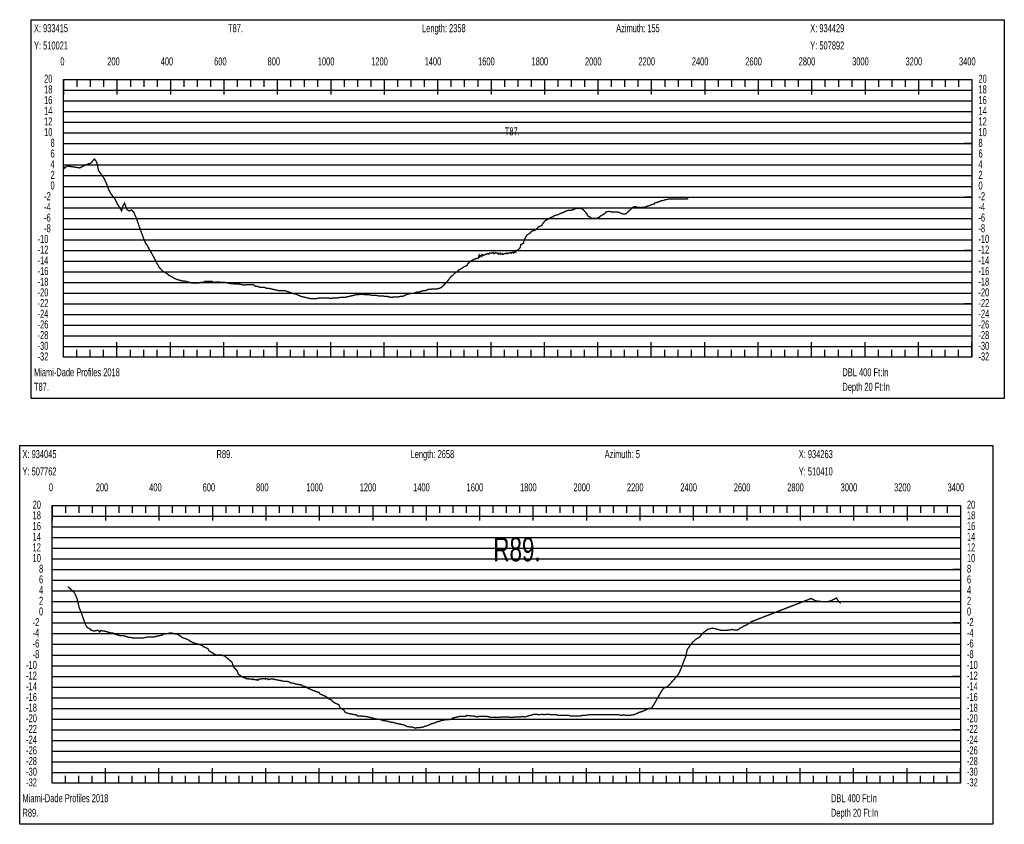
# Model space of a CAD drawing. Header units: inches. Extents: x 471865 to 538526, y 1054316 to 1102451.
# Tile 100 of 131: x 520886 to 524571, y 1070551 to 1073564. Entities that reach past the tile are written whole.
import ezdxf

# ---------------------------------------------------------------- set-up
doc = ezdxf.new("R2010")
doc.units = ezdxf.units.IN
doc.header["$MEASUREMENT"] = 0
for name, color, linetype in [('LABELS', 7, 'Continuous'), ('X_Gr1', 7, 'Continuous'), ('XSECTION', 7, 'Continuous')]:
    doc.layers.add(name, color=color, linetype=linetype)
doc.styles.get("Standard").update_dxf_attribs({"font": 'arial.ttf'})

msp = doc.modelspace()

# ---------------------------------------------------------------- linework, layer by layer
at = {"layer": 'X_Gr1', "color": 6, "linetype": 'Continuous', "lineweight": 18, "true_color": 0xff00ff, "transparency": 33554687, "const_width": 5}
for points in [[(521049.7, 1073015.5), (521049.7, 1073015.5), (521051.8, 1073006.4), (521062.8, 1073015.7), (521111, 1073008.6), (521111.1, 1073009.1), (521143.2, 1073024.5), (521151, 1073025.3), (521165.4, 1073042.1), (521174.1, 1073029.3), (521180.4, 1072999.2), (521194.1, 1072979.7), (521202, 1072968.1), (521209.6, 1072951.8), (521217.2, 1072930.5), (521226.5, 1072911.7), (521241.1, 1072893.7), (521250.1, 1072875.3), (521259.5, 1072860.4), (521266.6, 1072847.8), (521271.7, 1072865), (521277.7, 1072876.9), (521286.9, 1072852.7), (521295, 1072847.5), (521303.9, 1072851), (521313.4, 1072841.2), (521315.6, 1072835.5), (521322.5, 1072819.5), (521329.5, 1072799.5), (521336.2, 1072779.5), (521343.8, 1072759.5), (521350.8, 1072739.5), (521357.6, 1072725.5), (521364.6, 1072715.5), (521371.7, 1072701.5), (521378.8, 1072689.5), (521385.7, 1072677.5), (521392.9, 1072663.5), (521400.2, 1072649.5), (521406.9, 1072637.5), (521414, 1072629.5), (521421.2, 1072621.5), (521428.3, 1072617.5), (521435.7, 1072613.5), (521442.8, 1072607.5), (521450.1, 1072603.5), (521457.1, 1072599.5), (521464.3, 1072595.5), (521471.7, 1072591.5), (521478.8, 1072589.5), (521485.8, 1072587.5), (521493.1, 1072585.5), (521500.5, 1072585.5), (521507.8, 1072583.5), (521515.1, 1072581.5), (521522.9, 1072579.5), (521530.2, 1072577.5), (521538.1, 1072577.5), (521546.3, 1072577.5), (521554.3, 1072577.5), (521562.4, 1072579.5), (521570.4, 1072579.5), (521578.9, 1072583.5), (521588.1, 1072583.5), (521596.4, 1072583.5), (521604.9, 1072583.5), (521613.3, 1072579.5), (521621.7, 1072581.5), (521630.4, 1072581.5), (521639, 1072579.5), (521647.7, 1072579.5), (521656.3, 1072579.5), (521665, 1072577.5), (521673.8, 1072575.5), (521686.5, 1072575.5), (521691, 1072573.5), (521699.6, 1072573.5), (521708.2, 1072573.5), (521716.9, 1072571.5), (521725.3, 1072569.5), (521733.8, 1072571.5), (521742.3, 1072571.5), (521750.6, 1072571.5), (521759.3, 1072571.5), (521767.8, 1072565.5), (521776.3, 1072565.5), (521784.6, 1072561.5), (521792.9, 1072561.5), (521801.5, 1072561.5), (521810, 1072557.5), (521818.7, 1072557.5), (521827.1, 1072555.5), (521835.6, 1072553.5), (521844.2, 1072551.5), (521852.7, 1072549.5), (521861.1, 1072549.5), (521869.6, 1072549.5), (521878.2, 1072549.5), (521886.9, 1072545.5), (521895.3, 1072543.5), (521903.9, 1072539.5), (521912.4, 1072537.5), (521920.9, 1072535.5), (521929.5, 1072531.5), (521937.8, 1072527.5), (521946.3, 1072525.5), (521954.8, 1072523.5), (521963.4, 1072521.5), (521972, 1072519.5), (521980.4, 1072519.5), (521989.1, 1072519.5), (521997.6, 1072519.5), (522006.2, 1072521.5), (522015.1, 1072521.5), (522023.6, 1072521.5), (522032.2, 1072521.5), (522041, 1072521.5), (522049.7, 1072519.5), (522058.4, 1072521.5), (522067, 1072521.5), (522075.7, 1072521.5), (522084.2, 1072523.5), (522092.9, 1072523.5), (522101.7, 1072523.5), (522110, 1072525.5), (522118.5, 1072527.5), (522127, 1072529.5), (522135.4, 1072531.5), (522144, 1072533.5), (522152.5, 1072533.5), (522160.8, 1072535.5), (522169, 1072535.5), (522177.5, 1072533.5), (522186.4, 1072533.5), (522194.6, 1072533.5), (522202.8, 1072531.5), (522211.2, 1072531.5), (522219.6, 1072531.5), (522227.8, 1072529.5), (522235.9, 1072529.5), (522244.2, 1072529.5), (522252.5, 1072527.5), (522260.3, 1072527.5), (522268.4, 1072525.5), (522276.6, 1072523.5), (522285, 1072525.5), (522293.6, 1072525.5), (522301.9, 1072525.5), (522310.9, 1072527.5), (522319.4, 1072527.5), (522327.8, 1072531.5), (522336.5, 1072535.5), (522345.1, 1072537.5), (522353.9, 1072539.5), (522362.5, 1072539.5), (522371, 1072543.5), (522379.6, 1072543.5), (522392.5, 1072547.5), (522396.9, 1072549.5), (522405.4, 1072549.5), (522413.9, 1072553.5), (522422.4, 1072553.5), (522430.8, 1072555.5), (522439.5, 1072555.5), (522447.7, 1072555.5), (522456.1, 1072557.5), (522464.5, 1072561.5), (522472.6, 1072569.5), (522480.8, 1072577.5), (522489, 1072587.5), (522497.1, 1072597.5), (522505.1, 1072605.5), (522513.3, 1072613.5), (522521.9, 1072619.5), (522530.3, 1072627.5), (522538.8, 1072631.5), (522547.1, 1072637.5), (522559.8, 1072643.5), (522564.3, 1072651.5), (522572.8, 1072659.5), (522581.2, 1072663.5), (522589.8, 1072667.5), (522602.7, 1072671.5), (522605.3, 1072681.5), (522607.1, 1072675.5), (522613.3, 1072681.5), (522615.5, 1072677.5), (522617.2, 1072683.5), (522624, 1072681.5), (522629.1, 1072685.5), (522632.7, 1072685.5), (522637.1, 1072687.5), (522641.1, 1072685.5), (522645.1, 1072689.5), (522649.8, 1072689.5), (522653, 1072689.5), (522658.1, 1072691.5), (522660.9, 1072687.5), (522666.7, 1072691.5), (522668.7, 1072689.5), (522675.3, 1072689.5), (522676.6, 1072685.5), (522683.7, 1072689.5), (522684.6, 1072685.5), (522692.2, 1072687.5), (522692.6, 1072685.5), (522696.6, 1072685.5), (522700.5, 1072687.5), (522708.8, 1072689.5), (522708.9, 1072687.5), (522716.9, 1072689.5), (522717.3, 1072689.5), (522724.8, 1072691.5), (522725.7, 1072689.5), (522732.7, 1072693.5), (522734.1, 1072689.5), (522740.8, 1072695.5), (522742.3, 1072693.5), (522748.8, 1072701.5), (522750.7, 1072701.5), (522756.9, 1072707.5), (522759.1, 1072711.5), (522761, 1072721.5), (522771.7, 1072727.5), (522772.8, 1072735.5), (522776.1, 1072743.5), (522784.5, 1072757.5), (522797.2, 1072765.5), (522801.5, 1072771.5), (522809.7, 1072773.5), (522818.3, 1072777.5), (522826.9, 1072787.5), (522839.9, 1072793.5), (522844.3, 1072801.5), (522852.9, 1072811.5), (522865.9, 1072817.5), (522870, 1072821.5), (522881.8, 1072825.5), (522885.6, 1072829.5), (522893.1, 1072831.5), (522900.4, 1072833.5), (522908.6, 1072837.5), (522919.3, 1072841.5), (522923.4, 1072843.5), (522931.2, 1072847.5), (522938.7, 1072849.5), (522945.5, 1072849.5), (522955.6, 1072851.5), (522959, 1072853.5), (522965.5, 1072855.5), (522972.3, 1072857.5), (522979, 1072857.5), (522989.6, 1072855.5), (522993.2, 1072853.5), (522999, 1072847.5), (523007.8, 1072837.5), (523011.3, 1072829.5), (523021.9, 1072823.5), (523025, 1072819.5), (523030.6, 1072819.5), (523037.5, 1072819.5), (523044.3, 1072819.5), (523054.6, 1072823.5), (523058.1, 1072827.5), (523065.1, 1072831.5), (523075.8, 1072837.5), (523079.2, 1072843.5), (523089.5, 1072845.5), (523093, 1072845.5), (523099.9, 1072843.5), (523110.2, 1072843.5), (523113.6, 1072843.5), (523123.7, 1072843.5), (523130.5, 1072841.5), (523133.9, 1072839.5), (523143.9, 1072835.5), (523147.2, 1072835.5), (523156.8, 1072837.5), (523160, 1072841.5), (523166, 1072847.5), (523175, 1072855.5), (523177.9, 1072859.5), (523186.5, 1072863.5), (523189.5, 1072863.5), (523195.3, 1072861.5), (523203.9, 1072861.5), (523206.7, 1072859.5), (523215.2, 1072861.5), (523218.1, 1072861.5), (523223.8, 1072861.5), (523232.3, 1072863.5), (523235.1, 1072865.5), (523243.5, 1072867.5), (523246.2, 1072869.5), (523251.8, 1072871.5), (523260.2, 1072873.5), (523262.9, 1072877.5), (523271, 1072879.5), (523276.5, 1072881.5), (523281.9, 1072883.5), (523287, 1072885.5), (523289.6, 1072885.5), (523297, 1072887.5), (523302, 1072889.5), (523304.4, 1072889.5), (523312, 1072891.5), (523314.4, 1072891.5), (523321.3, 1072891.5), (523323.5, 1072891.5), (523327.8, 1072891.5), (523333.9, 1072891.5), (523335.7, 1072891.5), (523341.3, 1072891.5), (523345, 1072891.5), (523346.9, 1072891.5), (523352.4, 1072891.5), (523354.2, 1072891.5), (523357.6, 1072891.5), (523362.7, 1072891.5), (523364.4, 1072891.5), (523369.3, 1072891.5), (523372.4, 1072891.5), (523374, 1072891.5), (523378.6, 1072891.5), (523380.2, 1072891.5), (523384.9, 1072893.5), (523387.8, 1072891.5)], [(521065.5, 1071441.1), (521065.5, 1071441.1), (521087.6, 1071421), (521087.7, 1071422.1), (521099.5, 1071397.7), (521107.2, 1071365.4), (521109.9, 1071357.6), (521116.3, 1071343.2), (521124.3, 1071319), (521132.2, 1071297.5), (521138.2, 1071287.8), (521146, 1071284.1), (521151.3, 1071278.8), (521157.6, 1071276.5), (521162.6, 1071274), (521170.1, 1071275.6), (521176.4, 1071277), (521180.9, 1071276.2), (521183.8, 1071270.8), (521190.4, 1071276.7), (521196.2, 1071274.7), (521202.2, 1071274.7), (521208.5, 1071272.7), (521215, 1071270.7), (521221.7, 1071268.7), (521228.6, 1071266.7), (521235.4, 1071266.7), (521242.3, 1071262.7), (521249, 1071260.7), (521255.8, 1071258.7), (521262.5, 1071256.7), (521269, 1071256.7), (521275.3, 1071256.7), (521281.5, 1071254.7), (521287.8, 1071252.7), (521294.3, 1071250.7), (521300.8, 1071250.7), (521307.5, 1071248.7), (521314.3, 1071248.7), (521320.8, 1071248.7), (521327.6, 1071248.7), (521334.5, 1071248.7), (521342, 1071248.7), (521349.7, 1071248.7), (521357.7, 1071250.7), (521365.7, 1071252.7), (521373.7, 1071252.7), (521381.8, 1071252.7), (521389.8, 1071252.7), (521397.7, 1071254.7), (521405.7, 1071256.7), (521418.1, 1071258.7), (521422.2, 1071262.7), (521434.7, 1071264.7), (521438.8, 1071264.7), (521447, 1071266.7), (521455, 1071266.7), (521463.1, 1071264.7), (521475.2, 1071262.7), (521479.4, 1071260.7), (521487.9, 1071254.7), (521496.3, 1071248.7), (521504.9, 1071246.7), (521517.9, 1071240.7), (521522.4, 1071236.7), (521540.2, 1071228.7), (521549.2, 1071226.7), (521562.5, 1071222.7), (521567.1, 1071220.7), (521576.1, 1071214.7), (521589.6, 1071208.7), (521594, 1071200.7), (521607.4, 1071192.7), (521612.1, 1071188.7), (521621.4, 1071184.7), (521635.2, 1071184.7), (521639.7, 1071184.7), (521653.2, 1071180.7), (521657.8, 1071176.7), (521667, 1071168.7), (521680.8, 1071156.7), (521685.3, 1071140.7), (521699, 1071126.7), (521703.7, 1071112.7), (521713, 1071106.7), (521722.2, 1071100.7), (521728.7, 1071098.7), (521731.4, 1071098.7), (521735.7, 1071094.7), (521740.6, 1071096.7), (521742.9, 1071094.7), (521749.8, 1071094.7), (521750.2, 1071094.7), (521757.8, 1071092.7), (521759.2, 1071094.7), (521765.6, 1071092.7), (521773.2, 1071090.7), (521773.3, 1071092.7), (521777.8, 1071090.7), (521781.4, 1071094.7), (521789.4, 1071094.7), (521797.8, 1071096.7), (521805.3, 1071094.7), (521806, 1071096.7), (521814.1, 1071094.7), (521814.6, 1071092.7), (521823.9, 1071094.7), (521833.1, 1071094.7), (521842.4, 1071092.7), (521851.7, 1071090.7), (521865.6, 1071088.7), (521870.2, 1071086.7), (521879.4, 1071086.7), (521893.5, 1071084.7), (521898.2, 1071080.7), (521912.1, 1071078.7), (521916.8, 1071076.7), (521926.1, 1071074.7), (521940.1, 1071072.7), (521944.9, 1071068.7), (521959, 1071064.7), (521963.7, 1071060.7), (521973, 1071056.7), (521982.4, 1071052.7), (521991.7, 1071048.7), (522005.6, 1071044.7), (522010.1, 1071038.7), (522019.3, 1071034.7), (522033.3, 1071028.7), (522038, 1071022.7), (522052, 1071016.7), (522056.7, 1071010.7), (522065.9, 1071004.7), (522079.9, 1070998.7), (522084.6, 1070986.7), (522098.5, 1070978.7), (522103.1, 1070970.7), (522112.3, 1070966.7), (522121.6, 1070964.7), (522130.9, 1070962.7), (522144.9, 1070960.7), (522149.6, 1070956.7), (522158.9, 1070956.7), (522173, 1070954.7), (522177.8, 1070954.7), (522192.2, 1070952.7), (522196.9, 1070950.7), (522206.1, 1070948.7), (522219.5, 1070944.7), (522223.9, 1070944.7), (522237.2, 1070942.7), (522246, 1070938.7), (522250.3, 1070938.7), (522263.4, 1070936.7), (522267.8, 1070934.7), (522280.8, 1070932.7), (522289.4, 1070930.7), (522293.6, 1070928.7), (522306.5, 1070926.7), (522315.2, 1070924.7), (522323.9, 1070922.7), (522328.1, 1070920.7), (522336.7, 1070916.7), (522350, 1070914.7), (522354.4, 1070914.7), (522367.6, 1070910.7), (522372, 1070912.7), (522380.9, 1070912.7), (522394.4, 1070914.7), (522398.8, 1070916.7), (522412.4, 1070920.7), (522421.3, 1070924.7), (522425.8, 1070926.7), (522439.4, 1070930.7), (522448.5, 1070934.7), (522457.6, 1070936.7), (522466.4, 1070940.7), (522470.7, 1070940.7), (522484, 1070942.7), (522492.9, 1070942.7), (522501.7, 1070944.7), (522506.1, 1070948.7), (522514.8, 1070950.7), (522523.7, 1070952.7), (522532.7, 1070954.7), (522545.9, 1070954.7), (522554.6, 1070954.7), (522559, 1070958.7), (522572.4, 1070956.7), (522581.3, 1070956.7), (522590.2, 1070954.7), (522599.1, 1070952.7), (522603.6, 1070954.7), (522616.9, 1070954.7), (522621.5, 1070954.7), (522635, 1070954.7), (522643.9, 1070952.7), (522648.4, 1070950.7), (522662, 1070950.7), (522666.4, 1070950.7), (522679.7, 1070950.7), (522688.6, 1070952.7), (522693, 1070952.7), (522706.4, 1070952.7), (522715.2, 1070952.7), (522719.8, 1070950.7), (522733, 1070950.7), (522737.4, 1070952.7), (522751, 1070952.7), (522759.9, 1070952.7), (522764.4, 1070954.7), (522777.8, 1070952.7), (522782.3, 1070954.7), (522796, 1070958.7), (522805, 1070960.7), (522809.6, 1070962.7), (522823.1, 1070962.7), (522827.5, 1070960.7), (522841.1, 1070962.7), (522850.1, 1070960.7), (522854.7, 1070962.7), (522868.1, 1070962.7), (522872.6, 1070960.7), (522886.3, 1070960.7), (522895.3, 1070960.7), (522899.8, 1070958.7), (522913.3, 1070958.7), (522922.3, 1070958.7), (522931.6, 1070958.7), (522940.6, 1070958.7), (522945.2, 1070956.7), (522958.9, 1070956.7), (522967.9, 1070956.7), (522977.2, 1070956.7), (522986.3, 1070956.7), (522991, 1070958.7), (523004.6, 1070958.7), (523013.8, 1070960.7), (523023.1, 1070960.7), (523032.1, 1070960.7), (523036.6, 1070960.7), (523050, 1070960.7), (523054.4, 1070960.7), (523067.9, 1070960.7), (523076.7, 1070960.7), (523085.6, 1070960.7), (523094.3, 1070960.7), (523102.8, 1070960.7), (523111.5, 1070960.7), (523119.9, 1070960.7), (523128.7, 1070960.7), (523137.3, 1070958.7), (523145.8, 1070960.7), (523154.3, 1070958.7), (523163.1, 1070958.7), (523167.4, 1070958.7), (523180.2, 1070960.7), (523188.8, 1070962.7), (523197.6, 1070966.7), (523206.2, 1070970.7), (523214.8, 1070972.7), (523223.5, 1070976.7), (523232.1, 1070980.7), (523240.8, 1070984.7), (523249.3, 1070984.7), (523257.8, 1070996.7), (523262.9, 1071005.9), (523268.1, 1071015.1), (523273.2, 1071024.2), (523278.5, 1071033.2), (523283.8, 1071042.7), (523292.4, 1071056.7), (523296.8, 1071060.7), (523309.9, 1071066.7), (523318.6, 1071074.7), (523327.4, 1071084.7), (523336.2, 1071094.7), (523344.8, 1071104.7), (523353.5, 1071116.7), (523362.1, 1071136.7), (523370.9, 1071160.7), (523379.5, 1071182.7), (523383.9, 1071204.7), (523396.5, 1071222.7), (523404.7, 1071232.7), (523413, 1071240.7), (523421.1, 1071246.7), (523429.2, 1071250.7), (523437.2, 1071260.7), (523445.1, 1071268.7), (523452.9, 1071274.7), (523460.5, 1071280.7), (523468.1, 1071282.7), (523475.6, 1071284.7), (523482.9, 1071284.7), (523490.5, 1071282.7), (523497.9, 1071280.7), (523505.1, 1071278.7), (523512.1, 1071276.7), (523519.1, 1071276.7), (523526.2, 1071276.7), (523533, 1071276.7), (523539.6, 1071278.7), (523546.1, 1071278.7), (523552.5, 1071280.7), (523559, 1071278.7), (523562.1, 1071278.7), (523571.3, 1071278.7), (523577.2, 1071280.7), (523580.2, 1071284.7), (523589.2, 1071288.7), (523594.9, 1071292.7), (523600.4, 1071294.7), (523605.8, 1071296.7), (523610.7, 1071300.7), (523615.2, 1071302.7), (523618.9, 1071304.7), (523622.3, 1071308.7), (523848.5, 1071396.5), (523852.3, 1071394.2), (523856.2, 1071392), (523860.2, 1071389.9), (523864.1, 1071387.8), (523868.7, 1071386.7), (523873.6, 1071386.2), (523878.5, 1071385.7), (523883.5, 1071385.1), (523888.4, 1071384.6), (523893, 1071384.5), (523905.5, 1071383.6), (523922, 1071387.7), (523942.9, 1071398.2), (523949, 1071387.1), (523956.1, 1071380.7), (523956.3, 1071382)]]:
    msp.add_lwpolyline(points, dxfattribs=at)
at = {"layer": 'XSECTION', "color": 18, "linetype": 'Continuous', "true_color": 0x000000}
for points in [[(520928.5, 1073563.5), (524570.9, 1073563.5), (524570.9, 1072145.5), (520928.5, 1072145.5), (520928.5, 1073563.5)], [(521049.7, 1073339.5), (524449.7, 1073339.5), (524449.7, 1072299.5), (521049.7, 1072299.5), (521049.7, 1073339.5)], [(521049.7, 1073339.5), (521049.7, 1073283.1)], [(521049.7, 1073339.5), (521049.7, 1073283.1)], [(521049.7, 1073339.5), (521049.7, 1073311.5)], [(521049.7, 1073339.5), (521049.7, 1073311.5)], [(521099.7, 1073339.5), (521099.7, 1073311.5)], [(521149.7, 1073339.5), (521149.7, 1073311.5)], [(521199.7, 1073339.5), (521199.7, 1073311.5)], [(521249.7, 1073339.5), (521249.7, 1073283.1)], [(521249.7, 1073339.5), (521249.7, 1073311.5)], [(521299.7, 1073339.5), (521299.7, 1073311.5)], [(521349.7, 1073339.5), (521349.7, 1073311.5)], [(521399.7, 1073339.5), (521399.7, 1073311.5)], [(521449.7, 1073339.5), (521449.7, 1073283.1)], [(521449.7, 1073339.5), (521449.7, 1073311.5)], [(521499.7, 1073339.5), (521499.7, 1073311.5)], [(521549.7, 1073339.5), (521549.7, 1073311.5)], [(521599.7, 1073339.5), (521599.7, 1073311.5)], [(521649.7, 1073339.5), (521649.7, 1073283.1)], [(521649.7, 1073339.5), (521649.7, 1073311.5)], [(521699.7, 1073339.5), (521699.7, 1073311.5)], [(521749.7, 1073339.5), (521749.7, 1073311.5)], [(521799.7, 1073339.5), (521799.7, 1073311.5)], [(521849.7, 1073339.5), (521849.7, 1073283.1)], [(521849.7, 1073339.5), (521849.7, 1073311.5)], [(521899.7, 1073339.5), (521899.7, 1073311.5)], [(521949.7, 1073339.5), (521949.7, 1073311.5)], [(521999.7, 1073339.5), (521999.7, 1073311.5)], [(522049.7, 1073339.5), (522049.7, 1073283.1)], [(522049.7, 1073339.5), (522049.7, 1073311.5)], [(522099.7, 1073339.5), (522099.7, 1073311.5)], [(522149.7, 1073339.5), (522149.7, 1073311.5)], [(522199.7, 1073339.5), (522199.7, 1073311.5)], [(522249.7, 1073339.5), (522249.7, 1073283.1)], [(522249.7, 1073339.5), (522249.7, 1073311.5)], [(522299.7, 1073339.5), (522299.7, 1073311.5)], [(522349.7, 1073339.5), (522349.7, 1073311.5)], [(522399.7, 1073339.5), (522399.7, 1073311.5)], [(522449.7, 1073339.5), (522449.7, 1073283.1)], [(522449.7, 1073339.5), (522449.7, 1073311.5)], [(522499.7, 1073339.5), (522499.7, 1073311.5)], [(522549.7, 1073339.5), (522549.7, 1073311.5)], [(522599.7, 1073339.5), (522599.7, 1073311.5)], [(522649.7, 1073339.5), (522649.7, 1073283.1)], [(522649.7, 1073339.5), (522649.7, 1073311.5)], [(522699.7, 1073339.5), (522699.7, 1073311.5)], [(522749.7, 1073339.5), (522749.7, 1073311.5)], [(522799.7, 1073339.5), (522799.7, 1073311.5)], [(522849.7, 1073339.5), (522849.7, 1073283.1)], [(522849.7, 1073339.5), (522849.7, 1073311.5)], [(522899.7, 1073339.5), (522899.7, 1073311.5)], [(522949.7, 1073339.5), (522949.7, 1073311.5)], [(522999.7, 1073339.5), (522999.7, 1073311.5)], [(523049.7, 1073339.5), (523049.7, 1073283.1)], [(523049.7, 1073339.5), (523049.7, 1073311.5)], [(523099.7, 1073339.5), (523099.7, 1073311.5)], [(523149.7, 1073339.5), (523149.7, 1073311.5)], [(523199.7, 1073339.5), (523199.7, 1073311.5)], [(523249.7, 1073339.5), (523249.7, 1073283.1)], [(523249.7, 1073339.5), (523249.7, 1073311.5)], [(523299.7, 1073339.5), (523299.7, 1073311.5)], [(523349.7, 1073339.5), (523349.7, 1073311.5)], [(523399.7, 1073339.5), (523399.7, 1073311.5)], [(523449.7, 1073339.5), (523449.7, 1073283.1)], [(523449.7, 1073339.5), (523449.7, 1073311.5)], [(523499.7, 1073339.5), (523499.7, 1073311.5)], [(523549.7, 1073339.5), (523549.7, 1073311.5)], [(523599.7, 1073339.5), (523599.7, 1073311.5)], [(523649.7, 1073339.5), (523649.7, 1073283.1)], [(523649.7, 1073339.5), (523649.7, 1073311.5)], [(523699.7, 1073339.5), (523699.7, 1073311.5)], [(523749.7, 1073339.5), (523749.7, 1073311.5)], [(523799.7, 1073339.5), (523799.7, 1073311.5)], [(523849.7, 1073339.5), (523849.7, 1073283.1)], [(523849.7, 1073339.5), (523849.7, 1073311.5)], [(523899.7, 1073339.5), (523899.7, 1073311.5)], [(523949.7, 1073339.5), (523949.7, 1073311.5)], [(523999.7, 1073339.5), (523999.7, 1073311.5)], [(524049.7, 1073339.5), (524049.7, 1073283.1)], [(524049.7, 1073339.5), (524049.7, 1073311.5)], [(524099.7, 1073339.5), (524099.7, 1073311.5)], [(524149.7, 1073339.5), (524149.7, 1073311.5)], [(524199.7, 1073339.5), (524199.7, 1073311.5)], [(524249.7, 1073339.5), (524249.7, 1073283.1)], [(524249.7, 1073339.5), (524249.7, 1073311.5)], [(524299.7, 1073339.5), (524299.7, 1073311.5)], [(524349.7, 1073339.5), (524349.7, 1073311.5)], [(524399.7, 1073339.5), (524399.7, 1073311.5)], [(524449.7, 1073339.5), (524449.7, 1073283.1)], [(524449.7, 1073339.5), (524449.7, 1073311.5)], [(521049.7, 1073099.5), (521077.7, 1073099.5)], [(524449.7, 1073099.5), (524421.7, 1073099.5)], [(521049.7, 1072899.5), (521077.7, 1072899.5)], [(524449.7, 1072899.5), (524421.7, 1072899.5)], [(521049.7, 1072699.5), (521077.7, 1072699.5)], [(524449.7, 1072699.5), (524421.7, 1072699.5)], [(521049.7, 1072499.5), (521077.7, 1072499.5)], [(524449.7, 1072499.5), (524421.7, 1072499.5)], [(521049.7, 1072299.5), (521049.7, 1072355.9)], [(521049.7, 1072299.5), (521049.7, 1072355.9)], [(521249.7, 1072299.5), (521249.7, 1072355.9)], [(521449.7, 1072299.5), (521449.7, 1072355.9)], [(521649.7, 1072299.5), (521649.7, 1072355.9)], [(521849.7, 1072299.5), (521849.7, 1072355.9)], [(522049.7, 1072299.5), (522049.7, 1072355.9)], [(522249.7, 1072299.5), (522249.7, 1072355.9)], [(522449.7, 1072299.5), (522449.7, 1072355.9)], [(522649.7, 1072299.5), (522649.7, 1072355.9)], [(522849.7, 1072299.5), (522849.7, 1072355.9)], [(523049.7, 1072299.5), (523049.7, 1072355.9)], [(523249.7, 1072299.5), (523249.7, 1072355.9)], [(523449.7, 1072299.5), (523449.7, 1072355.9)], [(523649.7, 1072299.5), (523649.7, 1072355.9)], [(523849.7, 1072299.5), (523849.7, 1072355.9)], [(524049.7, 1072299.5), (524049.7, 1072355.9)], [(524249.7, 1072299.5), (524249.7, 1072355.9)], [(524449.7, 1072299.5), (524449.7, 1072355.9)], [(521049.7, 1072299.5), (521049.7, 1072327.5)], [(521049.7, 1072299.5), (521049.7, 1072327.5)], [(521099.7, 1072299.5), (521099.7, 1072327.5)], [(521149.7, 1072299.5), (521149.7, 1072327.5)], [(521199.7, 1072299.5), (521199.7, 1072327.5)], [(521249.7, 1072299.5), (521249.7, 1072327.5)], [(521299.7, 1072299.5), (521299.7, 1072327.5)], [(521349.7, 1072299.5), (521349.7, 1072327.5)], [(521399.7, 1072299.5), (521399.7, 1072327.5)], [(521449.7, 1072299.5), (521449.7, 1072327.5)], [(521499.7, 1072299.5), (521499.7, 1072327.5)], [(521549.7, 1072299.5), (521549.7, 1072327.5)], [(521599.7, 1072299.5), (521599.7, 1072327.5)], [(521649.7, 1072299.5), (521649.7, 1072327.5)], [(521699.7, 1072299.5), (521699.7, 1072327.5)], [(521749.7, 1072299.5), (521749.7, 1072327.5)], [(521799.7, 1072299.5), (521799.7, 1072327.5)], [(521849.7, 1072299.5), (521849.7, 1072327.5)], [(521899.7, 1072299.5), (521899.7, 1072327.5)], [(521949.7, 1072299.5), (521949.7, 1072327.5)], [(521999.7, 1072299.5), (521999.7, 1072327.5)], [(522049.7, 1072299.5), (522049.7, 1072327.5)], [(522099.7, 1072299.5), (522099.7, 1072327.5)], [(522149.7, 1072299.5), (522149.7, 1072327.5)], [(522199.7, 1072299.5), (522199.7, 1072327.5)], [(522249.7, 1072299.5), (522249.7, 1072327.5)], [(522299.7, 1072299.5), (522299.7, 1072327.5)], [(522349.7, 1072299.5), (522349.7, 1072327.5)], [(522399.7, 1072299.5), (522399.7, 1072327.5)], [(522449.7, 1072299.5), (522449.7, 1072327.5)], [(522499.7, 1072299.5), (522499.7, 1072327.5)], [(522549.7, 1072299.5), (522549.7, 1072327.5)], [(522599.7, 1072299.5), (522599.7, 1072327.5)], [(522649.7, 1072299.5), (522649.7, 1072327.5)], [(522699.7, 1072299.5), (522699.7, 1072327.5)], [(522749.7, 1072299.5), (522749.7, 1072327.5)], [(522799.7, 1072299.5), (522799.7, 1072327.5)], [(522849.7, 1072299.5), (522849.7, 1072327.5)], [(522899.7, 1072299.5), (522899.7, 1072327.5)], [(522949.7, 1072299.5), (522949.7, 1072327.5)], [(522999.7, 1072299.5), (522999.7, 1072327.5)], [(523049.7, 1072299.5), (523049.7, 1072327.5)], [(523099.7, 1072299.5), (523099.7, 1072327.5)], [(523149.7, 1072299.5), (523149.7, 1072327.5)], [(523199.7, 1072299.5), (523199.7, 1072327.5)], [(523249.7, 1072299.5), (523249.7, 1072327.5)], [(523299.7, 1072299.5), (523299.7, 1072327.5)], [(523349.7, 1072299.5), (523349.7, 1072327.5)], [(523399.7, 1072299.5), (523399.7, 1072327.5)], [(523449.7, 1072299.5), (523449.7, 1072327.5)], [(523499.7, 1072299.5), (523499.7, 1072327.5)], [(523549.7, 1072299.5), (523549.7, 1072327.5)], [(523599.7, 1072299.5), (523599.7, 1072327.5)], [(523649.7, 1072299.5), (523649.7, 1072327.5)], [(523699.7, 1072299.5), (523699.7, 1072327.5)], [(523749.7, 1072299.5), (523749.7, 1072327.5)], [(523799.7, 1072299.5), (523799.7, 1072327.5)], [(523849.7, 1072299.5), (523849.7, 1072327.5)], [(523899.7, 1072299.5), (523899.7, 1072327.5)], [(523949.7, 1072299.5), (523949.7, 1072327.5)], [(523999.7, 1072299.5), (523999.7, 1072327.5)], [(524049.7, 1072299.5), (524049.7, 1072327.5)], [(524099.7, 1072299.5), (524099.7, 1072327.5)], [(524149.7, 1072299.5), (524149.7, 1072327.5)], [(524199.7, 1072299.5), (524199.7, 1072327.5)], [(524249.7, 1072299.5), (524249.7, 1072327.5)], [(524299.7, 1072299.5), (524299.7, 1072327.5)], [(524349.7, 1072299.5), (524349.7, 1072327.5)], [(524399.7, 1072299.5), (524399.7, 1072327.5)], [(524449.7, 1072299.5), (524449.7, 1072327.5)], [(520885.5, 1071968.7), (524527.9, 1071968.7), (524527.9, 1070550.7), (520885.5, 1070550.7), (520885.5, 1071968.7)], [(521006.7, 1071744.7), (524406.7, 1071744.7), (524406.7, 1070704.7), (521006.7, 1070704.7), (521006.7, 1071744.7)], [(521006.7, 1071744.7), (521006.7, 1071688.3)], [(521006.7, 1071744.7), (521006.7, 1071688.3)], [(521006.7, 1071744.7), (521006.7, 1071716.7)], [(521006.7, 1071744.7), (521006.7, 1071716.7)], [(521056.7, 1071744.7), (521056.7, 1071716.7)], [(521106.7, 1071744.7), (521106.7, 1071716.7)], [(521156.7, 1071744.7), (521156.7, 1071716.7)], [(521206.7, 1071744.7), (521206.7, 1071688.3)], [(521206.7, 1071744.7), (521206.7, 1071716.7)], [(521256.7, 1071744.7), (521256.7, 1071716.7)], [(521306.7, 1071744.7), (521306.7, 1071716.7)], [(521356.7, 1071744.7), (521356.7, 1071716.7)], [(521406.7, 1071744.7), (521406.7, 1071688.3)], [(521406.7, 1071744.7), (521406.7, 1071716.7)], [(521456.7, 1071744.7), (521456.7, 1071716.7)], [(521506.7, 1071744.7), (521506.7, 1071716.7)], [(521556.7, 1071744.7), (521556.7, 1071716.7)], [(521606.7, 1071744.7), (521606.7, 1071688.3)], [(521606.7, 1071744.7), (521606.7, 1071716.7)], [(521656.7, 1071744.7), (521656.7, 1071716.7)], [(521706.7, 1071744.7), (521706.7, 1071716.7)], [(521756.7, 1071744.7), (521756.7, 1071716.7)], [(521806.7, 1071744.7), (521806.7, 1071688.3)], [(521806.7, 1071744.7), (521806.7, 1071716.7)], [(521856.7, 1071744.7), (521856.7, 1071716.7)], [(521906.7, 1071744.7), (521906.7, 1071716.7)], [(521956.7, 1071744.7), (521956.7, 1071716.7)], [(522006.7, 1071744.7), (522006.7, 1071688.3)], [(522006.7, 1071744.7), (522006.7, 1071716.7)], [(522056.7, 1071744.7), (522056.7, 1071716.7)], [(522106.7, 1071744.7), (522106.7, 1071716.7)], [(522156.7, 1071744.7), (522156.7, 1071716.7)], [(522206.7, 1071744.7), (522206.7, 1071688.3)], [(522206.7, 1071744.7), (522206.7, 1071716.7)], [(522256.7, 1071744.7), (522256.7, 1071716.7)], [(522306.7, 1071744.7), (522306.7, 1071716.7)], [(522356.7, 1071744.7), (522356.7, 1071716.7)], [(522406.7, 1071744.7), (522406.7, 1071688.3)], [(522406.7, 1071744.7), (522406.7, 1071716.7)], [(522456.7, 1071744.7), (522456.7, 1071716.7)], [(522506.7, 1071744.7), (522506.7, 1071716.7)], [(522556.7, 1071744.7), (522556.7, 1071716.7)], [(522606.7, 1071744.7), (522606.7, 1071688.3)], [(522606.7, 1071744.7), (522606.7, 1071716.7)], [(522656.7, 1071744.7), (522656.7, 1071716.7)], [(522706.7, 1071744.7), (522706.7, 1071716.7)], [(522756.7, 1071744.7), (522756.7, 1071716.7)], [(522806.7, 1071744.7), (522806.7, 1071688.3)], [(522806.7, 1071744.7), (522806.7, 1071716.7)], [(522856.7, 1071744.7), (522856.7, 1071716.7)], [(522906.7, 1071744.7), (522906.7, 1071716.7)], [(522956.7, 1071744.7), (522956.7, 1071716.7)], [(523006.7, 1071744.7), (523006.7, 1071688.3)], [(523006.7, 1071744.7), (523006.7, 1071716.7)], [(523056.7, 1071744.7), (523056.7, 1071716.7)], [(523106.7, 1071744.7), (523106.7, 1071716.7)], [(523156.7, 1071744.7), (523156.7, 1071716.7)], [(523206.7, 1071744.7), (523206.7, 1071688.3)], [(523206.7, 1071744.7), (523206.7, 1071716.7)], [(523256.7, 1071744.7), (523256.7, 1071716.7)], [(523306.7, 1071744.7), (523306.7, 1071716.7)], [(523356.7, 1071744.7), (523356.7, 1071716.7)], [(523406.7, 1071744.7), (523406.7, 1071688.3)], [(523406.7, 1071744.7), (523406.7, 1071716.7)], [(523456.7, 1071744.7), (523456.7, 1071716.7)], [(523506.7, 1071744.7), (523506.7, 1071716.7)], [(523556.7, 1071744.7), (523556.7, 1071716.7)], [(523606.7, 1071744.7), (523606.7, 1071688.3)], [(523606.7, 1071744.7), (523606.7, 1071716.7)], [(523656.7, 1071744.7), (523656.7, 1071716.7)], [(523706.7, 1071744.7), (523706.7, 1071716.7)], [(523756.7, 1071744.7), (523756.7, 1071716.7)], [(523806.7, 1071744.7), (523806.7, 1071688.3)], [(523806.7, 1071744.7), (523806.7, 1071716.7)], [(523856.7, 1071744.7), (523856.7, 1071716.7)], [(523906.7, 1071744.7), (523906.7, 1071716.7)], [(523956.7, 1071744.7), (523956.7, 1071716.7)], [(524006.7, 1071744.7), (524006.7, 1071688.3)], [(524006.7, 1071744.7), (524006.7, 1071716.7)], [(524056.7, 1071744.7), (524056.7, 1071716.7)], [(524106.7, 1071744.7), (524106.7, 1071716.7)], [(524156.7, 1071744.7), (524156.7, 1071716.7)], [(524206.7, 1071744.7), (524206.7, 1071688.3)], [(524206.7, 1071744.7), (524206.7, 1071716.7)], [(524256.7, 1071744.7), (524256.7, 1071716.7)], [(524306.7, 1071744.7), (524306.7, 1071716.7)], [(524356.7, 1071744.7), (524356.7, 1071716.7)], [(524406.7, 1071744.7), (524406.7, 1071688.3)], [(524406.7, 1071744.7), (524406.7, 1071716.7)], [(521006.7, 1071504.7), (521034.7, 1071504.7)], [(524406.7, 1071504.7), (524378.7, 1071504.7)], [(521006.7, 1071304.7), (521034.7, 1071304.7)], [(524406.7, 1071304.7), (524378.7, 1071304.7)], [(521006.7, 1071104.7), (521034.7, 1071104.7)], [(524406.7, 1071104.7), (524378.7, 1071104.7)], [(521006.7, 1070904.7), (521034.7, 1070904.7)], [(524406.7, 1070904.7), (524378.7, 1070904.7)], [(521006.7, 1070704.7), (521006.7, 1070761.1)], [(521006.7, 1070704.7), (521006.7, 1070761.1)], [(521206.7, 1070704.7), (521206.7, 1070761.1)], [(521406.7, 1070704.7), (521406.7, 1070761.1)], [(521606.7, 1070704.7), (521606.7, 1070761.1)], [(521806.7, 1070704.7), (521806.7, 1070761.1)], [(522006.7, 1070704.7), (522006.7, 1070761.1)], [(522206.7, 1070704.7), (522206.7, 1070761.1)], [(522406.7, 1070704.7), (522406.7, 1070761.1)], [(522606.7, 1070704.7), (522606.7, 1070761.1)], [(522806.7, 1070704.7), (522806.7, 1070761.1)], [(523006.7, 1070704.7), (523006.7, 1070761.1)], [(523206.7, 1070704.7), (523206.7, 1070761.1)], [(523406.7, 1070704.7), (523406.7, 1070761.1)], [(523606.7, 1070704.7), (523606.7, 1070761.1)], [(523806.7, 1070704.7), (523806.7, 1070761.1)], [(524006.7, 1070704.7), (524006.7, 1070761.1)], [(524206.7, 1070704.7), (524206.7, 1070761.1)], [(524406.7, 1070704.7), (524406.7, 1070761.1)], [(521006.7, 1070704.7), (521006.7, 1070732.7)], [(521006.7, 1070704.7), (521006.7, 1070732.7)], [(521056.7, 1070704.7), (521056.7, 1070732.7)], [(521106.7, 1070704.7), (521106.7, 1070732.7)], [(521156.7, 1070704.7), (521156.7, 1070732.7)], [(521206.7, 1070704.7), (521206.7, 1070732.7)], [(521256.7, 1070704.7), (521256.7, 1070732.7)], [(521306.7, 1070704.7), (521306.7, 1070732.7)], [(521356.7, 1070704.7), (521356.7, 1070732.7)], [(521406.7, 1070704.7), (521406.7, 1070732.7)], [(521456.7, 1070704.7), (521456.7, 1070732.7)], [(521506.7, 1070704.7), (521506.7, 1070732.7)], [(521556.7, 1070704.7), (521556.7, 1070732.7)], [(521606.7, 1070704.7), (521606.7, 1070732.7)], [(521656.7, 1070704.7), (521656.7, 1070732.7)], [(521706.7, 1070704.7), (521706.7, 1070732.7)], [(521756.7, 1070704.7), (521756.7, 1070732.7)], [(521806.7, 1070704.7), (521806.7, 1070732.7)], [(521856.7, 1070704.7), (521856.7, 1070732.7)], [(521906.7, 1070704.7), (521906.7, 1070732.7)], [(521956.7, 1070704.7), (521956.7, 1070732.7)], [(522006.7, 1070704.7), (522006.7, 1070732.7)], [(522056.7, 1070704.7), (522056.7, 1070732.7)], [(522106.7, 1070704.7), (522106.7, 1070732.7)], [(522156.7, 1070704.7), (522156.7, 1070732.7)], [(522206.7, 1070704.7), (522206.7, 1070732.7)], [(522256.7, 1070704.7), (522256.7, 1070732.7)], [(522306.7, 1070704.7), (522306.7, 1070732.7)], [(522356.7, 1070704.7), (522356.7, 1070732.7)], [(522406.7, 1070704.7), (522406.7, 1070732.7)], [(522456.7, 1070704.7), (522456.7, 1070732.7)], [(522506.7, 1070704.7), (522506.7, 1070732.7)], [(522556.7, 1070704.7), (522556.7, 1070732.7)], [(522606.7, 1070704.7), (522606.7, 1070732.7)], [(522656.7, 1070704.7), (522656.7, 1070732.7)], [(522706.7, 1070704.7), (522706.7, 1070732.7)], [(522756.7, 1070704.7), (522756.7, 1070732.7)], [(522806.7, 1070704.7), (522806.7, 1070732.7)], [(522856.7, 1070704.7), (522856.7, 1070732.7)], [(522906.7, 1070704.7), (522906.7, 1070732.7)], [(522956.7, 1070704.7), (522956.7, 1070732.7)], [(523006.7, 1070704.7), (523006.7, 1070732.7)], [(523056.7, 1070704.7), (523056.7, 1070732.7)], [(523106.7, 1070704.7), (523106.7, 1070732.7)], [(523156.7, 1070704.7), (523156.7, 1070732.7)], [(523206.7, 1070704.7), (523206.7, 1070732.7)], [(523256.7, 1070704.7), (523256.7, 1070732.7)], [(523306.7, 1070704.7), (523306.7, 1070732.7)], [(523356.7, 1070704.7), (523356.7, 1070732.7)], [(523406.7, 1070704.7), (523406.7, 1070732.7)], [(523456.7, 1070704.7), (523456.7, 1070732.7)], [(523506.7, 1070704.7), (523506.7, 1070732.7)], [(523556.7, 1070704.7), (523556.7, 1070732.7)], [(523606.7, 1070704.7), (523606.7, 1070732.7)], [(523656.7, 1070704.7), (523656.7, 1070732.7)], [(523706.7, 1070704.7), (523706.7, 1070732.7)], [(523756.7, 1070704.7), (523756.7, 1070732.7)], [(523806.7, 1070704.7), (523806.7, 1070732.7)], [(523856.7, 1070704.7), (523856.7, 1070732.7)], [(523906.7, 1070704.7), (523906.7, 1070732.7)], [(523956.7, 1070704.7), (523956.7, 1070732.7)], [(524006.7, 1070704.7), (524006.7, 1070732.7)], [(524056.7, 1070704.7), (524056.7, 1070732.7)], [(524106.7, 1070704.7), (524106.7, 1070732.7)], [(524156.7, 1070704.7), (524156.7, 1070732.7)], [(524206.7, 1070704.7), (524206.7, 1070732.7)], [(524256.7, 1070704.7), (524256.7, 1070732.7)], [(524306.7, 1070704.7), (524306.7, 1070732.7)], [(524356.7, 1070704.7), (524356.7, 1070732.7)], [(524406.7, 1070704.7), (524406.7, 1070732.7)]]:
    msp.add_lwpolyline(points, dxfattribs=at)
at = {"layer": 'XSECTION', "color": 18, "true_color": 0x000000}
for points in [[(521049.7, 1073299.5), (524449.7, 1073299.5)], [(521049.7, 1073259.5), (524449.7, 1073259.5)], [(521049.7, 1073219.5), (524449.7, 1073219.5)], [(521049.7, 1073179.5), (524449.7, 1073179.5)], [(521049.7, 1073139.5), (524449.7, 1073139.5)], [(521049.7, 1073099.5), (524449.7, 1073099.5)], [(521049.7, 1073059.5), (524449.7, 1073059.5)], [(521049.7, 1073019.5), (524449.7, 1073019.5)], [(521049.7, 1072979.5), (524449.7, 1072979.5)], [(521049.7, 1072939.5), (524449.7, 1072939.5)], [(521049.7, 1072899.5), (524449.7, 1072899.5)], [(521049.7, 1072859.5), (524449.7, 1072859.5)], [(521049.7, 1072819.5), (524449.7, 1072819.5)], [(521049.7, 1072779.5), (524449.7, 1072779.5)], [(521049.7, 1072739.5), (524449.7, 1072739.5)], [(521049.7, 1072699.5), (524449.7, 1072699.5)], [(521049.7, 1072659.5), (524449.7, 1072659.5)], [(521049.7, 1072619.5), (524449.7, 1072619.5)], [(521049.7, 1072579.5), (524449.7, 1072579.5)], [(521049.7, 1072539.5), (524449.7, 1072539.5)], [(521049.7, 1072499.5), (524449.7, 1072499.5)], [(521049.7, 1072459.5), (524449.7, 1072459.5)], [(521049.7, 1072419.5), (524449.7, 1072419.5)], [(521049.7, 1072379.5), (524449.7, 1072379.5)], [(521049.7, 1072339.5), (524449.7, 1072339.5)], [(521006.7, 1071704.7), (524406.7, 1071704.7)], [(521006.7, 1071664.7), (524406.7, 1071664.7)], [(521006.7, 1071624.7), (524406.7, 1071624.7)], [(521006.7, 1071584.7), (524406.7, 1071584.7)], [(521006.7, 1071544.7), (524406.7, 1071544.7)], [(521006.7, 1071504.7), (524406.7, 1071504.7)], [(521006.7, 1071464.7), (524406.7, 1071464.7)], [(521006.7, 1071424.7), (524406.7, 1071424.7)], [(521006.7, 1071384.7), (524406.7, 1071384.7)], [(521006.7, 1071344.7), (524406.7, 1071344.7)], [(521006.7, 1071304.7), (524406.7, 1071304.7)], [(521006.7, 1071264.7), (524406.7, 1071264.7)], [(521006.7, 1071224.7), (524406.7, 1071224.7)], [(521006.7, 1071184.7), (524406.7, 1071184.7)], [(521006.7, 1071144.7), (524406.7, 1071144.7)], [(521006.7, 1071104.7), (524406.7, 1071104.7)], [(521006.7, 1071064.7), (524406.7, 1071064.7)], [(521006.7, 1071024.7), (524406.7, 1071024.7)], [(521006.7, 1070984.7), (524406.7, 1070984.7)], [(521006.7, 1070944.7), (524406.7, 1070944.7)], [(521006.7, 1070904.7), (524406.7, 1070904.7)], [(521006.7, 1070864.7), (524406.7, 1070864.7)], [(521006.7, 1070824.7), (524406.7, 1070824.7)], [(521006.7, 1070784.7), (524406.7, 1070784.7)], [(521006.7, 1070744.7), (524406.7, 1070744.7)]]:
    msp.add_lwpolyline(points, dxfattribs=at)

# ---------------------------------------------------------------- texts
at = {"layer": 'LABELS', "color": 18, "true_color": 0x000000, "width": 0.666667}
for s, height, p in [('X: 933415', 30, (520938.9, 1073516.7)), ('T87.', 30, (521665.3, 1073516.7)), ('Length: 2358', 30, (522391.7, 1073516.7)), ('Azimuth: 155', 30, (523118.1, 1073516.7)), ('X: 934429', 30, (523844.5, 1073516.7)), ('Y: 510021', 30, (520938.9, 1073451.9)), ('Y: 507892', 30, (523844.5, 1073451.9)), ('0', 30, (521037.7, 1073392.3)), ('0', 30, (521037.7, 1073392.3)), ('200', 30, (521213.3, 1073392.3)), ('400', 30, (521413.3, 1073392.3)), ('600', 30, (521613.3, 1073392.3)), ('800', 30, (521813.3, 1073392.3)), ('1000', 30, (522001.3, 1073392.3)), ('1200', 30, (522201.3, 1073392.3)), ('1400', 30, (522401.3, 1073392.3)), ('1600', 30, (522601.3, 1073392.3)), ('1800', 30, (522801.3, 1073392.3)), ('2000', 30, (523001.3, 1073392.3)), ('2200', 30, (523201.3, 1073392.3)), ('2400', 30, (523401.3, 1073392.3)), ('2600', 30, (523601.3, 1073392.3)), ('2800', 30, (523801.3, 1073392.3)), ('3000', 30, (524001.3, 1073392.3)), ('3200', 30, (524201.3, 1073392.3)), ('3400', 30, (524401.3, 1073392.3)), ('20', 30, (520976.9, 1073327.5)), ('20', 30, (524474.1, 1073327.5)), ('18', 30, (520976.9, 1073287.5)), ('18', 30, (524474.1, 1073287.5)), ('16', 30, (520976.9, 1073247.5)), ('16', 30, (524474.1, 1073247.5)), ('14', 30, (520976.9, 1073207.5)), ('14', 30, (524474.1, 1073207.5)), ('12', 30, (520976.9, 1073167.5)), ('12', 30, (524474.1, 1073167.5)), ('10', 30, (520976.9, 1073127.5)), ('T87.', 30, (522701.3, 1073130.3)), ('10', 30, (524474.1, 1073127.5)), ('8', 30, (521000.9, 1073087.5)), ('8', 30, (524474.1, 1073087.5)), ('6', 30, (521000.9, 1073047.5)), ('6', 30, (524474.1, 1073047.5)), ('4', 30, (521000.9, 1073007.5)), ('4', 30, (524474.1, 1073007.5)), ('2', 30, (521000.9, 1072967.5)), ('2', 30, (524474.1, 1072967.5)), ('0', 30, (521000.9, 1072927.5)), ('0', 30, (524474.1, 1072927.5)), ('-2', 30, (520976.9, 1072887.5)), ('-2', 30, (524474.1, 1072887.5)), ('-4', 30, (520976.9, 1072847.5)), ('-4', 30, (524474.1, 1072847.5)), ('-6', 30, (520976.9, 1072807.5)), ('-6', 30, (524474.1, 1072807.5)), ('-8', 30, (520976.9, 1072767.5)), ('-8', 30, (524474.1, 1072767.5)), ('-10', 30, (520952.5, 1072727.5)), ('-10', 30, (524474.1, 1072727.5)), ('-12', 30, (520952.5, 1072687.5)), ('-12', 30, (524474.1, 1072687.5)), ('-14', 30, (520952.5, 1072647.5)), ('-14', 30, (524474.1, 1072647.5)), ('-16', 30, (520952.5, 1072607.5)), ('-16', 30, (524474.1, 1072607.5)), ('-18', 30, (520952.5, 1072567.5)), ('-18', 30, (524474.1, 1072567.5)), ('-20', 30, (520952.5, 1072527.5)), ('-20', 30, (524474.1, 1072527.5)), ('-22', 30, (520952.5, 1072487.5)), ('-22', 30, (524474.1, 1072487.5)), ('-24', 30, (520952.5, 1072447.5)), ('-24', 30, (524474.1, 1072447.5)), ('-26', 30, (520952.5, 1072407.5)), ('-26', 30, (524474.1, 1072407.5)), ('-28', 30, (520952.5, 1072367.5)), ('-28', 30, (524474.1, 1072367.5)), ('-30', 30, (520952.5, 1072327.5)), ('-30', 30, (524474.1, 1072327.5)), ('-32', 30, (520952.5, 1072287.5)), ('-32', 30, (524474.1, 1072287.5)), ('Miami-Dade Profiles 2018', 30, (520938.9, 1072228.3)), ('DBL 400 Ft:In', 30, (523964.9, 1072228.3)), ('T87.', 30, (520938.9, 1072173.9)), ('Depth 20 Ft:In', 30, (523964.9, 1072173.9)), ('X: 934045', 30, (520895.9, 1071921.9)), ('R89.', 30, (521622.3, 1071921.9)), ('Length: 2658', 30, (522348.7, 1071921.9)), ('Azimuth: 5', 30, (523075.1, 1071921.9)), ('X: 934263', 30, (523801.5, 1071921.9)), ('Y: 507762', 30, (520895.9, 1071857.1)), ('Y: 510410', 30, (523801.5, 1071857.1)), ('0', 30, (520994.7, 1071797.5)), ('0', 30, (520994.7, 1071797.5)), ('200', 30, (521170.3, 1071797.5)), ('400', 30, (521370.3, 1071797.5)), ('600', 30, (521570.3, 1071797.5)), ('800', 30, (521770.3, 1071797.5)), ('1000', 30, (521958.3, 1071797.5)), ('1200', 30, (522158.3, 1071797.5)), ('1400', 30, (522358.3, 1071797.5)), ('1600', 30, (522558.3, 1071797.5)), ('1800', 30, (522758.3, 1071797.5)), ('2000', 30, (522958.3, 1071797.5)), ('2200', 30, (523158.3, 1071797.5)), ('2400', 30, (523358.3, 1071797.5)), ('2600', 30, (523558.3, 1071797.5)), ('2800', 30, (523758.3, 1071797.5)), ('3000', 30, (523958.3, 1071797.5)), ('3200', 30, (524158.3, 1071797.5)), ('3400', 30, (524358.3, 1071797.5)), ('20', 30, (520933.9, 1071732.7)), ('20', 30, (524431.1, 1071732.7)), ('18', 30, (520933.9, 1071692.7)), ('18', 30, (524431.1, 1071692.7)), ('16', 30, (520933.9, 1071652.7)), ('16', 30, (524431.1, 1071652.7)), ('14', 30, (520933.9, 1071612.7)), ('14', 30, (524431.1, 1071612.7)), ('12', 30, (520933.9, 1071572.7)), ('R89.', 90, (522658.3, 1071535.5)), ('12', 30, (524431.1, 1071572.7)), ('10', 30, (520933.9, 1071532.7)), ('10', 30, (524431.1, 1071532.7)), ('8', 30, (520957.9, 1071492.7)), ('8', 30, (524431.1, 1071492.7)), ('6', 30, (520957.9, 1071452.7)), ('6', 30, (524431.1, 1071452.7)), ('4', 30, (520957.9, 1071412.7)), ('4', 30, (524431.1, 1071412.7)), ('2', 30, (520957.9, 1071372.7)), ('2', 30, (524431.1, 1071372.7)), ('0', 30, (520957.9, 1071332.7)), ('0', 30, (524431.1, 1071332.7)), ('-2', 30, (520933.9, 1071292.7)), ('-2', 30, (524431.1, 1071292.7)), ('-4', 30, (520933.9, 1071252.7)), ('-4', 30, (524431.1, 1071252.7)), ('-6', 30, (520933.9, 1071212.7)), ('-6', 30, (524431.1, 1071212.7)), ('-8', 30, (520933.9, 1071172.7)), ('-8', 30, (524431.1, 1071172.7)), ('-10', 30, (520909.5, 1071132.7)), ('-10', 30, (524431.1, 1071132.7)), ('-12', 30, (520909.5, 1071092.7)), ('-12', 30, (524431.1, 1071092.7)), ('-14', 30, (520909.5, 1071052.7)), ('-14', 30, (524431.1, 1071052.7)), ('-16', 30, (520909.5, 1071012.7)), ('-16', 30, (524431.1, 1071012.7)), ('-18', 30, (520909.5, 1070972.7)), ('-18', 30, (524431.1, 1070972.7)), ('-20', 30, (520909.5, 1070932.7)), ('-20', 30, (524431.1, 1070932.7)), ('-22', 30, (520909.5, 1070892.7)), ('-22', 30, (524431.1, 1070892.7)), ('-24', 30, (520909.5, 1070852.7)), ('-24', 30, (524431.1, 1070852.7)), ('-26', 30, (520909.5, 1070812.7)), ('-26', 30, (524431.1, 1070812.7)), ('-28', 30, (520909.5, 1070772.7)), ('-28', 30, (524431.1, 1070772.7)), ('-30', 30, (520909.5, 1070732.7)), ('-30', 30, (524431.1, 1070732.7)), ('-32', 30, (520909.5, 1070692.7)), ('-32', 30, (524431.1, 1070692.7)), ('Miami-Dade Profiles 2018', 30, (520895.9, 1070633.5)), ('DBL 400 Ft:In', 30, (523921.9, 1070633.5)), ('R89.', 30, (520895.9, 1070579.1)), ('Depth 20 Ft:In', 30, (523921.9, 1070579.1))]:
    msp.add_text(s, height=height, dxfattribs=at).set_placement(p)

doc.saveas('drawing.dxf')
